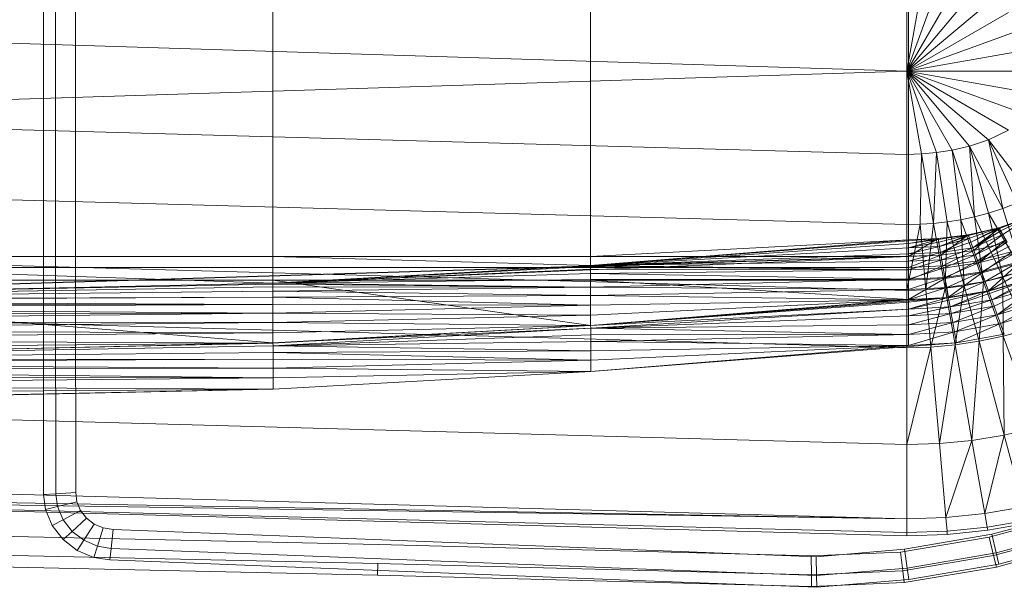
# Model space of a CAD drawing. Header units: metres. Extents: x 391.1 to 427.5, y 12.7 to 28.4.
# Tile 93 of 135: x 407.743 to 408.099, y 27.045 to 27.25. Entities that reach past the tile are written whole.
import ezdxf

# ---------------------------------------------------------------- set-up
doc = ezdxf.new("R2010")
doc.units = ezdxf.units.M
doc.layers.add('A-DETL-____-MBND', color=7, linetype='Continuous', lineweight=18)
doc.layers.add('A-GENM-____-OTLN', color=7, linetype='Continuous', lineweight=18)

# ---------------------------------------------------------------- blocks, each defined once
blk = doc.blocks.new('Family - LONDR55-XX_ZZ-ARQ-CAA-M3D-Londres55-154724-04_PCI_P1')
at = {"layer": 'A-DETL-____-MBND', "color": 253, "true_color": 0xaaaaaa}
for p, q in [((0.3742, 0.40749), (0.36709, 0.72691)), ((0.3742, 0.40749), (0.36709, 0.72691)), ((0.38104, 0.40776), (0.37392, 0.72725)), ((0.38104, 0.40776), (0.37392, 0.72725)), ((0.38526, 0.40793), (0.37814, 0.72747)), ((0.38526, 0.40793), (0.37814, 0.72747)), ((0.18701, 0.7262), (0.20299, 0.21652)), ((0.21897, 0.7262), (0.20299, 0.21652)), ((0.21897, 0.7262), (0.23305, 0.21652)), ((0.24439, 0.7262), (0.25847, 0.21652)), ((0.26816, 0.7262), (0.28224, 0.21652)), ((0.28568, 0.7262), (0.26951, 0.2042)), ((0.26951, 0.2042), (0.28565, 0.7256)), ((0.26951, 0.2042), (0.28565, 0.7256)), ((0.27003, 0.72561), (0.27003, 0.44571)), ((0.27003, 0.72561), (0.27965, 0.44571)), ((0.27003, 0.72561), (0.27003, 0.44571)), ((0.27003, 0.72561), (0.27965, 0.44571)), ((0.27003, 0.72561), (0.27003, 0.44571)), ((0.27003, 0.72561), (0.27003, 0.44571)), ((0.27003, 0.21593), (0.28565, 0.7256)), ((0.27003, 0.21593), (0.28565, 0.7256)), ((0.27392, 0.72561), (0.27392, 0.44571)), ((0.27392, 0.72561), (0.27392, 0.44571)), ((0.27859, 0.72561), (0.27859, 0.44571)), ((0.27859, 0.72561), (0.30126, 0.44572)), ((0.27859, 0.72561), (0.27859, 0.44571)), ((0.27859, 0.72561), (0.30126, 0.44572)), ((0.28565, 0.7256), (0.27965, 0.44571)), ((0.27965, 0.44571), (0.28565, 0.7256)), ((0.28565, 0.7256), (0.27965, 0.44571)), ((0.27965, 0.44571), (0.28565, 0.7256)), ((0.28565, 0.7256), (0.27996, 0.44571)), ((0.27996, 0.44571), (0.28565, 0.7256)), ((0.28565, 0.7256), (0.28094, 0.44571)), ((0.28094, 0.44571), (0.28565, 0.7256)), ((0.28565, 0.7256), (0.28254, 0.44571)), ((0.28254, 0.44571), (0.28565, 0.7256)), ((0.28565, 0.7256), (0.28471, 0.44571)), ((0.28471, 0.44571), (0.28565, 0.7256)), ((0.28471, 0.44571), (0.28596, 0.7256)), ((0.28471, 0.44571), (0.28596, 0.7256)), ((0.28596, 0.7256), (0.28739, 0.44571)), ((0.28596, 0.7256), (0.28739, 0.44571)), ((0.28694, 0.7256), (0.28739, 0.44571)), ((0.28694, 0.7256), (0.28739, 0.44571)), ((0.28854, 0.7256), (0.28739, 0.44571)), ((0.28739, 0.44571), (0.28854, 0.7256)), ((0.28854, 0.7256), (0.29049, 0.44571)), ((0.28854, 0.7256), (0.29049, 0.44571)), ((0.28891, 0.7262), (0.30299, 0.21652)), ((0.29071, 0.7256), (0.29049, 0.44571)), ((0.29049, 0.44571), (0.29071, 0.7256)), ((0.29049, 0.44571), (0.29339, 0.7256)), ((0.29049, 0.44571), (0.29339, 0.7256)), ((0.29339, 0.7256), (0.29392, 0.44571)), ((0.29339, 0.7256), (0.29392, 0.44571)), ((0.29649, 0.7256), (0.29392, 0.44571)), ((0.29392, 0.44571), (0.29649, 0.7256)), ((0.29649, 0.7256), (0.29758, 0.44571)), ((0.29649, 0.7256), (0.29758, 0.44571)), ((0.29992, 0.7256), (0.29758, 0.44571)), ((0.29758, 0.44571), (0.29992, 0.7256)), ((0.29992, 0.7256), (0.30135, 0.44571)), ((0.29992, 0.7256), (0.30135, 0.44571)), ((0.3076, 0.72555), (0.30126, 0.44572)), ((0.30126, 0.44572), (0.3076, 0.72555)), ((0.30749, 0.7262), (0.30135, 0.44571)), ((0.30358, 0.7256), (0.30135, 0.44571)), ((0.30135, 0.44571), (0.30358, 0.7256)), ((0.30135, 0.44571), (0.30735, 0.7256)), ((0.30135, 0.44571), (0.30735, 0.7256)), ((0.3076, 0.72555), (0.30226, 0.44566)), ((0.30226, 0.44566), (0.3076, 0.72555)), ((0.3076, 0.72555), (0.30471, 0.44566)), ((0.30471, 0.44566), (0.3076, 0.72555)), ((0.3076, 0.72555), (0.30715, 0.44566)), ((0.30715, 0.44566), (0.3076, 0.72555)), ((0.30715, 0.44566), (0.3086, 0.72555)), ((0.30715, 0.44566), (0.3086, 0.72555)), ((0.3086, 0.72555), (0.31043, 0.44566)), ((0.3086, 0.72555), (0.31043, 0.44566)), ((0.31105, 0.72555), (0.31043, 0.44566)), ((0.31043, 0.44566), (0.31105, 0.72555)), ((0.31105, 0.72555), (0.31384, 0.44566)), ((0.31105, 0.72555), (0.31384, 0.44566)), ((0.31349, 0.72555), (0.31384, 0.44566)), ((0.31349, 0.72555), (0.31384, 0.44566)), ((0.31677, 0.72555), (0.31384, 0.44566)), ((0.31384, 0.44566), (0.31677, 0.72555)), ((0.31677, 0.72555), (0.31794, 0.44566)), ((0.31677, 0.72555), (0.31794, 0.44566)), ((0.32408, 0.7262), (0.31794, 0.44566)), ((0.32019, 0.72555), (0.31794, 0.44566)), ((0.31794, 0.44566), (0.32019, 0.72555)), ((0.31794, 0.44566), (0.32395, 0.72555)), ((0.31794, 0.44566), (0.32395, 0.72555)), ((0.32395, 0.7262), (0.33803, 0.21652)), ((0.35083, 0.7262), (0.36491, 0.21652)), ((0.35578, 0.7262), (0.36491, 0.21652)), ((0.35697, 0.7262), (0.36491, 0.21652)), ((0.35697, 0.7262), (0.36986, 0.21652)), ((0.35697, 0.7262), (0.37104, 0.21652)), ((0.12668, 0.52871), (0.27914, 0.52871)), ((0.12668, 0.52871), (0.27914, 0.52871)), ((0.27914, 0.52871), (0.35608, 0.52867)), ((0.27914, 0.52871), (0.35608, 0.52867)), ((0.35608, 0.52867), (0.3558, 0.52422)), ((0.3558, 0.52422), (0.35608, 0.52867)), ((0.35608, 0.52867), (0.36156, 0.52793)), ((0.35608, 0.52867), (0.36156, 0.52793)), ((0.36156, 0.52793), (0.36048, 0.52359)), ((0.36048, 0.52359), (0.36156, 0.52793)), ((0.36156, 0.52793), (0.36735, 0.52548)), ((0.36156, 0.52793), (0.36735, 0.52548)), ((0.12668, 0.52427), (0.27914, 0.52427)), ((0.12668, 0.52427), (0.27914, 0.52427)), ((0.27914, 0.52427), (0.3558, 0.52422)), ((0.27914, 0.52427), (0.3558, 0.52422)), ((0.3558, 0.52422), (0.35537, 0.51703)), ((0.35537, 0.51703), (0.3558, 0.52422)), ((0.3558, 0.52422), (0.36048, 0.52359)), ((0.3558, 0.52422), (0.36048, 0.52359)), ((0.36048, 0.52359), (0.35875, 0.51657)), ((0.35875, 0.51657), (0.36048, 0.52359)), ((0.36048, 0.52359), (0.36527, 0.52156)), ((0.36048, 0.52359), (0.36527, 0.52156)), ((0.36735, 0.52548), (0.36527, 0.52156)), ((0.36527, 0.52156), (0.36735, 0.52548)), ((0.36735, 0.52548), (0.37237, 0.52157)), ((0.36735, 0.52548), (0.37237, 0.52157)), ((0.36527, 0.52156), (0.36191, 0.51523)), ((0.36191, 0.51523), (0.36527, 0.52156)), ((0.36527, 0.52156), (0.36942, 0.51833)), ((0.36527, 0.52156), (0.36942, 0.51833)), ((0.37237, 0.52157), (0.36942, 0.51833)), ((0.36942, 0.51833), (0.37237, 0.52157)), ((0.37237, 0.52157), (0.37629, 0.51645)), ((0.37237, 0.52157), (0.37629, 0.51645)), ((0.27914, 0.51707), (0.12668, 0.51707)), ((0.27914, 0.51707), (0.12668, 0.51707)), ((0.12668, 0.51707), (0.27914, 0.51707)), ((0.27914, 0.51707), (0.12668, 0.51707)), ((0.35537, 0.51703), (0.27914, 0.51707)), ((0.35537, 0.51703), (0.27914, 0.51707)), ((0.27914, 0.51707), (0.35537, 0.51703)), ((0.35537, 0.51703), (0.27914, 0.51707)), ((0.35875, 0.51657), (0.35537, 0.51703)), ((0.35875, 0.51657), (0.35537, 0.51703)), ((0.35537, 0.51703), (0.35875, 0.51657)), ((0.35875, 0.51657), (0.35537, 0.51703)), ((0.36191, 0.51523), (0.35875, 0.51657)), ((0.36191, 0.51523), (0.35875, 0.51657)), ((0.35875, 0.51657), (0.36191, 0.51523)), ((0.36191, 0.51523), (0.35875, 0.51657)), ((0.36942, 0.51833), (0.36464, 0.5131)), ((0.36464, 0.5131), (0.36942, 0.51833)), ((0.36942, 0.51833), (0.37266, 0.5141)), ((0.36942, 0.51833), (0.37266, 0.5141)), ((0.37629, 0.51645), (0.37266, 0.5141)), ((0.37266, 0.5141), (0.37629, 0.51645)), ((0.37629, 0.51645), (0.37885, 0.51046)), ((0.37629, 0.51645), (0.37885, 0.51046)), ((0.36464, 0.5131), (0.36191, 0.51523)), ((0.36464, 0.5131), (0.36191, 0.51523)), ((0.36191, 0.51523), (0.36464, 0.5131)), ((0.36464, 0.5131), (0.36191, 0.51523)), ((0.36678, 0.51031), (0.36464, 0.5131)), ((0.36678, 0.51031), (0.36464, 0.5131)), ((0.36464, 0.5131), (0.36678, 0.51031)), ((0.36678, 0.51031), (0.36464, 0.5131)), ((0.37266, 0.5141), (0.36678, 0.51031)), ((0.36678, 0.51031), (0.37266, 0.5141)), ((0.37266, 0.5141), (0.37478, 0.50915)), ((0.37266, 0.5141), (0.37478, 0.50915)), ((0.36818, 0.50704), (0.36678, 0.51031)), ((0.36818, 0.50704), (0.36678, 0.51031)), ((0.36678, 0.51031), (0.36818, 0.50704)), ((0.36818, 0.50704), (0.36678, 0.51031)), ((0.37478, 0.50915), (0.36818, 0.50704)), ((0.36818, 0.50704), (0.37478, 0.50915)), ((0.37885, 0.51046), (0.37478, 0.50915)), ((0.37478, 0.50915), (0.37885, 0.51046)), ((0.37478, 0.50915), (0.37557, 0.50425)), ((0.37478, 0.50915), (0.37557, 0.50425)), ((0.37885, 0.51046), (0.37978, 0.50472)), ((0.37885, 0.51046), (0.37978, 0.50472)), ((0.36875, 0.5035), (0.36818, 0.50704)), ((0.36875, 0.5035), (0.36818, 0.50704)), ((0.36818, 0.50704), (0.36875, 0.5035)), ((0.36875, 0.5035), (0.36818, 0.50704)), ((0.37557, 0.50425), (0.36875, 0.5035)), ((0.36875, 0.5035), (0.37557, 0.50425)), ((0.37121, 0.44025), (0.36875, 0.5035)), ((0.37121, 0.44025), (0.36875, 0.5035)), ((0.36875, 0.5035), (0.37121, 0.44025)), ((0.37121, 0.44025), (0.36875, 0.5035)), ((0.37978, 0.50472), (0.37557, 0.50425)), ((0.37557, 0.50425), (0.37978, 0.50472)), ((0.37557, 0.50425), (0.37805, 0.44054)), ((0.37557, 0.50425), (0.37805, 0.44054)), ((0.37978, 0.50472), (0.38227, 0.44073)), ((0.37978, 0.50472), (0.38227, 0.44073)), ((0.13594, 0.44571), (0.27003, 0.44571)), ((0.13594, 0.44571), (0.27003, 0.44571)), ((0.13594, 0.44571), (0.27003, 0.44571)), ((0.13594, 0.44571), (0.27003, 0.44571)), ((0.27003, 0.44571), (0.27003, 0.33082)), ((0.27965, 0.44571), (0.27003, 0.44571)), ((0.27003, 0.44571), (0.2733, 0.33082)), ((0.27003, 0.44571), (0.27003, 0.33082)), ((0.27003, 0.44571), (0.27965, 0.44571)), ((0.27003, 0.44571), (0.2733, 0.33082)), ((0.27003, 0.21593), (0.27965, 0.44571)), ((0.27003, 0.21593), (0.27965, 0.44571)), ((0.27003, 0.44571), (0.27003, 0.33082)), ((0.27003, 0.44571), (0.27392, 0.44571)), ((0.27003, 0.44571), (0.27392, 0.44571)), ((0.27003, 0.44571), (0.27003, 0.33082)), ((0.27965, 0.44571), (0.2733, 0.33082)), ((0.2733, 0.33082), (0.27965, 0.44571)), ((0.27965, 0.44571), (0.2733, 0.33082)), ((0.2733, 0.33082), (0.27965, 0.44571)), ((0.27965, 0.44571), (0.27362, 0.33082)), ((0.27362, 0.33082), (0.27965, 0.44571)), ((0.27392, 0.44571), (0.27392, 0.33082)), ((0.27392, 0.44571), (0.27859, 0.44571)), ((0.27392, 0.44571), (0.27859, 0.44571)), ((0.27392, 0.44571), (0.27392, 0.33082)), ((0.27965, 0.44571), (0.2746, 0.33082)), ((0.2746, 0.33082), (0.27965, 0.44571)), ((0.27965, 0.44571), (0.2762, 0.33082)), ((0.2762, 0.33082), (0.27965, 0.44571)), ((0.27965, 0.44571), (0.27837, 0.33082)), ((0.27837, 0.33082), (0.27965, 0.44571)), ((0.30126, 0.44572), (0.27859, 0.44571)), ((0.27859, 0.44571), (0.30126, 0.44572)), ((0.27859, 0.44571), (0.27859, 0.33082)), ((0.27859, 0.44571), (0.29491, 0.33082)), ((0.27859, 0.44571), (0.27859, 0.33082)), ((0.27859, 0.44571), (0.29491, 0.33082)), ((0.27965, 0.44571), (0.28105, 0.33082)), ((0.27965, 0.44571), (0.27996, 0.44571)), ((0.27965, 0.44571), (0.28105, 0.33082)), ((0.27965, 0.44571), (0.27996, 0.44571)), ((0.27996, 0.44571), (0.28105, 0.33082)), ((0.27996, 0.44571), (0.28094, 0.44571)), ((0.27996, 0.44571), (0.28105, 0.33082)), ((0.27996, 0.44571), (0.28094, 0.44571)), ((0.28094, 0.44571), (0.28105, 0.33082)), ((0.28094, 0.44571), (0.28254, 0.44571)), ((0.28094, 0.44571), (0.28105, 0.33082)), ((0.28094, 0.44571), (0.28254, 0.44571)), ((0.28254, 0.44571), (0.28105, 0.33082)), ((0.28105, 0.33082), (0.28254, 0.44571)), ((0.28254, 0.44571), (0.28415, 0.33082)), ((0.28254, 0.44571), (0.28471, 0.44571)), ((0.28254, 0.44571), (0.28415, 0.33082)), ((0.28254, 0.44571), (0.28471, 0.44571)), ((0.28471, 0.44571), (0.28415, 0.33082)), ((0.28415, 0.33082), (0.28471, 0.44571)), ((0.28471, 0.44571), (0.28758, 0.33082)), ((0.28471, 0.44571), (0.28739, 0.44571)), ((0.28471, 0.44571), (0.28739, 0.44571)), ((0.28471, 0.44571), (0.28758, 0.33082)), ((0.28739, 0.44571), (0.28758, 0.33082)), ((0.28739, 0.44571), (0.29049, 0.44571)), ((0.28739, 0.44571), (0.28758, 0.33082)), ((0.28739, 0.44571), (0.29049, 0.44571)), ((0.29049, 0.44571), (0.28758, 0.33082)), ((0.28758, 0.33082), (0.29049, 0.44571)), ((0.29049, 0.44571), (0.29124, 0.33082)), ((0.29049, 0.44571), (0.29392, 0.44571)), ((0.29049, 0.44571), (0.29124, 0.33082)), ((0.29049, 0.44571), (0.29392, 0.44571)), ((0.29392, 0.44571), (0.29124, 0.33082)), ((0.29124, 0.33082), (0.29392, 0.44571)), ((0.29392, 0.44571), (0.29501, 0.33082)), ((0.29392, 0.44571), (0.29758, 0.44571)), ((0.29392, 0.44571), (0.29501, 0.33082)), ((0.29392, 0.44571), (0.29758, 0.44571)), ((0.30126, 0.44572), (0.29491, 0.33082)), ((0.29491, 0.33082), (0.30126, 0.44572)), ((0.29758, 0.44571), (0.29501, 0.33082)), ((0.29501, 0.33082), (0.29758, 0.44571)), ((0.29501, 0.33082), (0.30135, 0.44571)), ((0.30126, 0.44572), (0.29591, 0.33077)), ((0.29591, 0.33077), (0.30126, 0.44572)), ((0.29591, 0.33077), (0.30226, 0.44566)), ((0.29591, 0.33077), (0.30226, 0.44566)), ((0.29758, 0.44571), (0.30135, 0.44571)), ((0.29758, 0.44571), (0.30135, 0.44571)), ((0.30226, 0.44566), (0.29837, 0.33077)), ((0.29837, 0.33077), (0.30226, 0.44566)), ((0.30226, 0.44566), (0.3008, 0.33077)), ((0.3008, 0.33077), (0.30226, 0.44566)), ((0.30126, 0.44572), (0.30226, 0.44566)), ((0.30126, 0.44572), (0.30226, 0.44566)), ((0.30226, 0.44566), (0.30408, 0.33077)), ((0.30226, 0.44566), (0.30471, 0.44566)), ((0.30226, 0.44566), (0.30408, 0.33077)), ((0.30226, 0.44566), (0.30471, 0.44566)), ((0.30471, 0.44566), (0.30408, 0.33077)), ((0.30408, 0.33077), (0.30471, 0.44566)), ((0.30471, 0.44566), (0.3075, 0.33077)), ((0.30471, 0.44566), (0.30715, 0.44566)), ((0.30471, 0.44566), (0.3075, 0.33077)), ((0.30471, 0.44566), (0.30715, 0.44566)), ((0.30715, 0.44566), (0.3075, 0.33077)), ((0.30715, 0.44566), (0.31043, 0.44566)), ((0.30715, 0.44566), (0.3075, 0.33077)), ((0.30715, 0.44566), (0.31043, 0.44566)), ((0.31043, 0.44566), (0.3075, 0.33077)), ((0.3075, 0.33077), (0.31043, 0.44566)), ((0.31043, 0.44566), (0.3116, 0.33076)), ((0.31043, 0.44566), (0.31384, 0.44566)), ((0.31043, 0.44566), (0.31384, 0.44566)), ((0.31043, 0.44566), (0.3116, 0.33076)), ((0.31384, 0.44566), (0.3116, 0.33076)), ((0.3116, 0.33076), (0.31384, 0.44566)), ((0.3116, 0.33076), (0.31794, 0.44566)), ((0.31384, 0.44566), (0.31794, 0.44566)), ((0.31384, 0.44566), (0.31794, 0.44566)), ((0.37612, 0.31375), (0.37121, 0.44025)), ((0.37612, 0.31375), (0.37121, 0.44025)), ((0.37121, 0.44025), (0.37612, 0.31375)), ((0.37612, 0.31375), (0.37121, 0.44025)), ((0.37805, 0.44054), (0.38296, 0.31404)), ((0.37805, 0.44054), (0.38296, 0.31404)), ((0.38227, 0.44073), (0.38718, 0.31422)), ((0.38227, 0.44073), (0.38718, 0.31422)), ((0.37833, 0.25103), (0.3742, 0.40749)), ((0.37833, 0.25103), (0.3742, 0.40749)), ((0.38526, 0.40793), (0.38104, 0.40776)), ((0.38104, 0.40776), (0.38526, 0.40793)), ((0.38517, 0.25097), (0.38104, 0.40776)), ((0.38517, 0.25097), (0.38104, 0.40776)), ((0.3894, 0.25093), (0.38526, 0.40793)), ((0.3894, 0.25093), (0.38526, 0.40793)), ((0.13594, 0.33082), (0.27003, 0.33082)), ((0.13594, 0.33082), (0.27003, 0.33082)), ((0.13594, 0.33082), (0.27003, 0.33082)), ((0.13594, 0.33082), (0.27003, 0.33082)), ((0.26396, 0.21587), (0.27003, 0.33082)), ((0.2733, 0.33082), (0.26396, 0.21587)), ((0.26396, 0.21587), (0.27003, 0.33082)), ((0.2733, 0.33082), (0.26396, 0.21587)), ((0.26396, 0.21587), (0.2733, 0.33082)), ((0.26396, 0.21587), (0.27003, 0.33082)), ((0.26396, 0.21587), (0.27003, 0.33082)), ((0.2733, 0.33082), (0.26428, 0.21587)), ((0.26428, 0.21587), (0.2733, 0.33082)), ((0.2733, 0.33082), (0.26526, 0.21587)), ((0.26526, 0.21587), (0.2733, 0.33082)), ((0.2733, 0.33082), (0.26686, 0.21587)), ((0.26686, 0.21587), (0.2733, 0.33082)), ((0.2733, 0.33082), (0.26903, 0.21587)), ((0.26903, 0.21587), (0.2733, 0.33082)), ((0.27003, 0.33082), (0.27003, 0.21593)), ((0.27003, 0.33082), (0.2733, 0.33082)), ((0.27003, 0.33082), (0.27003, 0.21593)), ((0.2733, 0.33082), (0.27003, 0.21593)), ((0.27003, 0.33082), (0.27003, 0.21593)), ((0.27003, 0.21593), (0.2733, 0.33082)), ((0.27003, 0.21593), (0.27003, 0.33082)), ((0.27003, 0.33082), (0.27392, 0.33082)), ((0.27003, 0.33082), (0.27392, 0.33082)), ((0.27003, 0.33082), (0.27003, 0.21593)), ((0.2733, 0.33082), (0.2717, 0.21587)), ((0.2717, 0.21587), (0.2733, 0.33082)), ((0.2733, 0.33082), (0.27481, 0.21587)), ((0.2733, 0.33082), (0.27362, 0.33082)), ((0.2733, 0.33082), (0.27481, 0.21587)), ((0.2733, 0.33082), (0.27362, 0.33082)), ((0.27362, 0.33082), (0.27481, 0.21587)), ((0.27362, 0.33082), (0.2746, 0.33082)), ((0.27362, 0.33082), (0.27481, 0.21587)), ((0.27362, 0.33082), (0.2746, 0.33082)), ((0.27392, 0.33082), (0.27392, 0.21593)), ((0.27392, 0.33082), (0.27859, 0.33082)), ((0.27392, 0.33082), (0.27859, 0.33082)), ((0.27392, 0.33082), (0.27392, 0.21593)), ((0.2746, 0.33082), (0.27481, 0.21587)), ((0.2746, 0.33082), (0.2762, 0.33082)), ((0.2746, 0.33082), (0.27481, 0.21587)), ((0.2746, 0.33082), (0.2762, 0.33082)), ((0.2762, 0.33082), (0.27481, 0.21587)), ((0.27481, 0.21587), (0.2762, 0.33082)), ((0.2762, 0.33082), (0.27824, 0.21587)), ((0.2762, 0.33082), (0.27837, 0.33082)), ((0.2762, 0.33082), (0.27824, 0.21587)), ((0.2762, 0.33082), (0.27837, 0.33082)), ((0.27837, 0.33082), (0.27824, 0.21587)), ((0.27824, 0.21587), (0.27837, 0.33082)), ((0.27824, 0.21587), (0.28105, 0.33082)), ((0.27824, 0.21587), (0.28105, 0.33082)), ((0.27837, 0.33082), (0.28105, 0.33082)), ((0.27837, 0.33082), (0.28105, 0.33082)), ((0.27859, 0.33082), (0.27859, 0.21593)), ((0.29491, 0.33082), (0.27859, 0.33082)), ((0.27859, 0.33082), (0.28557, 0.21593)), ((0.27859, 0.33082), (0.27859, 0.21593)), ((0.27859, 0.33082), (0.29491, 0.33082)), ((0.27859, 0.33082), (0.28557, 0.21593)), ((0.28105, 0.33082), (0.28189, 0.21587)), ((0.28105, 0.33082), (0.28415, 0.33082)), ((0.28105, 0.33082), (0.28189, 0.21587)), ((0.28105, 0.33082), (0.28415, 0.33082)), ((0.28415, 0.33082), (0.28189, 0.21587)), ((0.28189, 0.21587), (0.28415, 0.33082)), ((0.28415, 0.33082), (0.28567, 0.21587)), ((0.28415, 0.33082), (0.28758, 0.33082)), ((0.28415, 0.33082), (0.28758, 0.33082)), ((0.28415, 0.33082), (0.28567, 0.21587)), ((0.2849, 0.20142), (0.29501, 0.33082)), ((0.29491, 0.33082), (0.28557, 0.21593)), ((0.28557, 0.21593), (0.29491, 0.33082)), ((0.28758, 0.33082), (0.28567, 0.21587)), ((0.28567, 0.21587), (0.29501, 0.33082)), ((0.28567, 0.21587), (0.28758, 0.33082)), ((0.28567, 0.21587), (0.29124, 0.33082)), ((0.28567, 0.21587), (0.29124, 0.33082)), ((0.28567, 0.21587), (0.29501, 0.33082)), ((0.29491, 0.33082), (0.28657, 0.21587)), ((0.28657, 0.21587), (0.29491, 0.33082)), ((0.28758, 0.33082), (0.29124, 0.33082)), ((0.28758, 0.33082), (0.29124, 0.33082)), ((0.29491, 0.33082), (0.28902, 0.21587)), ((0.28902, 0.21587), (0.29491, 0.33082)), ((0.28902, 0.21587), (0.29591, 0.33077)), ((0.28902, 0.21587), (0.29591, 0.33077)), ((0.29124, 0.33082), (0.29501, 0.33082)), ((0.29124, 0.33082), (0.29501, 0.33082)), ((0.29591, 0.33077), (0.29146, 0.21587)), ((0.29146, 0.21587), (0.29591, 0.33077)), ((0.29591, 0.33077), (0.29474, 0.21587)), ((0.29474, 0.21587), (0.29591, 0.33077)), ((0.29491, 0.33082), (0.29591, 0.33077)), ((0.29491, 0.33082), (0.29591, 0.33077)), ((0.29591, 0.33077), (0.29816, 0.21587)), ((0.29591, 0.33077), (0.29837, 0.33077)), ((0.29591, 0.33077), (0.29816, 0.21587)), ((0.29591, 0.33077), (0.29837, 0.33077)), ((0.29837, 0.33077), (0.29816, 0.21587)), ((0.29816, 0.21587), (0.29837, 0.33077)), ((0.29816, 0.21587), (0.3008, 0.33077)), ((0.29816, 0.21587), (0.3008, 0.33077)), ((0.29837, 0.33077), (0.3008, 0.33077)), ((0.29837, 0.33077), (0.3008, 0.33077)), ((0.3008, 0.33077), (0.30225, 0.21587)), ((0.3008, 0.33077), (0.30408, 0.33077)), ((0.3008, 0.33077), (0.30225, 0.21587)), ((0.3008, 0.33077), (0.30408, 0.33077)), ((0.30124, 0.19854), (0.3116, 0.33076)), ((0.30408, 0.33077), (0.30225, 0.21587)), ((0.30225, 0.21587), (0.30408, 0.33077)), ((0.30225, 0.21587), (0.3075, 0.33077)), ((0.30225, 0.21587), (0.3075, 0.33077)), ((0.30225, 0.21587), (0.3116, 0.33076)), ((0.30225, 0.21587), (0.3116, 0.33076)), ((0.30408, 0.33077), (0.3075, 0.33077)), ((0.30408, 0.33077), (0.3075, 0.33077)), ((0.3075, 0.33077), (0.3116, 0.33076)), ((0.3075, 0.33077), (0.3116, 0.33076)), ((0.37858, 0.24933), (0.37612, 0.31375)), ((0.37858, 0.24933), (0.37612, 0.31375)), ((0.37612, 0.31375), (0.37858, 0.24933)), ((0.37858, 0.24933), (0.37612, 0.31375)), ((0.38296, 0.31404), (0.38543, 0.24916)), ((0.38296, 0.31404), (0.38543, 0.24916)), ((0.38718, 0.31422), (0.38966, 0.24905)), ((0.38718, 0.31422), (0.38966, 0.24905)), ((0.3759, 0.21736), (0.37858, 0.24933)), ((0.3759, 0.21736), (0.37858, 0.24933)), ((0.37858, 0.24933), (0.3759, 0.21736)), ((0.3759, 0.21736), (0.37858, 0.24933)), ((0.37692, 0.21873), (0.37833, 0.25103)), ((0.37692, 0.21873), (0.37833, 0.25103)), ((0.38517, 0.25097), (0.37833, 0.25103)), ((0.37833, 0.25103), (0.38517, 0.25097)), ((0.38543, 0.24916), (0.37858, 0.24933)), ((0.37858, 0.24933), (0.38543, 0.24916)), ((0.38373, 0.21793), (0.38517, 0.25097)), ((0.38373, 0.21793), (0.38517, 0.25097)), ((0.3894, 0.25093), (0.38517, 0.25097)), ((0.38517, 0.25097), (0.3894, 0.25093)), ((0.38794, 0.21744), (0.3894, 0.25093)), ((0.38794, 0.21744), (0.3894, 0.25093)), ((0.38543, 0.24916), (0.38269, 0.2164)), ((0.38543, 0.24916), (0.38269, 0.2164)), ((0.38966, 0.24905), (0.38543, 0.24916)), ((0.38543, 0.24916), (0.38966, 0.24905)), ((0.38966, 0.24905), (0.38688, 0.2158)), ((0.38966, 0.24905), (0.38688, 0.2158)), ((0.37046, 0.18578), (0.3759, 0.21736)), ((0.37046, 0.18578), (0.3759, 0.21736)), ((0.3759, 0.21736), (0.37046, 0.18578)), ((0.37046, 0.18578), (0.3759, 0.21736)), ((0.37152, 0.18674), (0.37692, 0.21873)), ((0.37152, 0.18674), (0.37692, 0.21873)), ((0.38269, 0.2164), (0.3759, 0.21736)), ((0.3759, 0.21736), (0.38269, 0.2164)), ((0.38373, 0.21793), (0.37692, 0.21873)), ((0.37692, 0.21873), (0.38373, 0.21793)), ((0.3782, 0.18512), (0.38373, 0.21793)), ((0.3782, 0.18512), (0.38373, 0.21793)), ((0.38232, 0.18411), (0.38794, 0.21744)), ((0.38232, 0.18411), (0.38794, 0.21744)), ((0.38794, 0.21744), (0.38373, 0.21793)), ((0.38373, 0.21793), (0.38794, 0.21744)), ((0.27003, 0.21593), (0.13594, 0.21593)), ((0.13594, 0.21593), (0.27003, 0.21593)), ((0.142, 0.21587), (0.26396, 0.21587)), ((0.142, 0.21587), (0.26396, 0.21587)), ((0.17293, 0.21652), (0.20299, 0.21652)), ((0.20299, 0.21652), (0.17309, 0.21124)), ((0.20299, 0.21652), (0.17357, 0.20581)), ((0.20299, 0.21652), (0.17447, 0.20005)), ((0.20299, 0.21652), (0.17593, 0.19381)), ((0.20299, 0.21652), (0.17822, 0.18699)), ((0.20299, 0.21652), (0.18172, 0.17968)), ((0.20299, 0.21652), (0.18695, 0.17244)), ((0.20299, 0.21652), (0.1942, 0.16667)), ((0.20299, 0.21652), (0.20299, 0.16439)), ((0.20299, 0.21652), (0.21178, 0.16667)), ((0.20299, 0.21652), (0.21904, 0.17244)), ((0.23305, 0.21652), (0.20299, 0.21652)), ((0.20299, 0.21652), (0.22426, 0.17968)), ((0.20299, 0.21652), (0.22776, 0.18699)), ((0.20299, 0.21652), (0.23005, 0.19381)), ((0.20299, 0.21652), (0.23151, 0.20005)), ((0.20299, 0.21652), (0.23241, 0.20581)), ((0.20299, 0.21652), (0.2329, 0.21124)), ((0.23305, 0.21652), (0.2329, 0.21124)), ((0.25847, 0.21652), (0.23305, 0.21652)), ((0.25847, 0.21652), (0.25836, 0.21167)), ((0.28224, 0.21652), (0.25836, 0.21167)), ((0.25847, 0.21652), (0.28224, 0.21652)), ((0.26352, 0.20519), (0.27003, 0.21593)), ((0.26352, 0.20519), (0.27003, 0.21593)), ((0.26396, 0.21587), (0.26352, 0.20519)), ((0.26352, 0.20519), (0.26526, 0.21587)), ((0.26352, 0.20519), (0.26396, 0.21587)), ((0.26352, 0.20519), (0.26428, 0.21587)), ((0.26352, 0.20519), (0.26428, 0.21587)), ((0.26352, 0.20519), (0.26526, 0.21587)), ((0.26352, 0.20519), (0.26396, 0.21587)), ((0.26352, 0.20519), (0.26396, 0.21587)), ((0.26526, 0.21587), (0.26383, 0.20514)), ((0.26383, 0.20514), (0.26686, 0.21587)), ((0.26383, 0.20514), (0.26526, 0.21587)), ((0.26383, 0.20514), (0.26686, 0.21587)), ((0.27003, 0.21593), (0.26396, 0.21587)), ((0.26396, 0.21587), (0.27003, 0.21593)), ((0.26396, 0.21587), (0.27003, 0.21593)), ((0.26396, 0.21587), (0.26428, 0.21587)), ((0.26396, 0.21587), (0.26428, 0.21587)), ((0.26428, 0.21587), (0.26526, 0.21587)), ((0.26428, 0.21587), (0.26526, 0.21587)), ((0.26686, 0.21587), (0.2648, 0.20497)), ((0.2648, 0.20497), (0.26686, 0.21587)), ((0.26526, 0.21587), (0.26686, 0.21587)), ((0.26526, 0.21587), (0.26686, 0.21587)), ((0.26686, 0.21587), (0.26637, 0.20469)), ((0.26637, 0.20469), (0.26686, 0.21587)), ((0.26637, 0.20469), (0.26903, 0.21587)), ((0.26637, 0.20469), (0.26903, 0.21587)), ((0.26686, 0.21587), (0.26903, 0.21587)), ((0.26686, 0.21587), (0.26903, 0.21587)), ((0.26903, 0.21587), (0.26851, 0.20431)), ((0.26851, 0.20431), (0.26903, 0.21587)), ((0.26851, 0.20431), (0.2717, 0.21587)), ((0.26851, 0.20431), (0.2717, 0.21587)), ((0.26903, 0.21587), (0.2717, 0.21587)), ((0.26903, 0.21587), (0.2717, 0.21587)), ((0.27003, 0.21593), (0.26951, 0.2042)), ((0.26951, 0.2042), (0.27003, 0.21593)), ((0.27003, 0.21593), (0.26951, 0.2042)), ((0.26951, 0.2042), (0.27003, 0.21593)), ((0.26951, 0.2042), (0.27392, 0.21593)), ((0.26951, 0.2042), (0.27392, 0.21593)), ((0.27003, 0.21593), (0.27392, 0.21593)), ((0.27003, 0.21593), (0.27392, 0.21593)), ((0.2717, 0.21587), (0.27115, 0.20385)), ((0.27115, 0.20385), (0.2717, 0.21587)), ((0.27115, 0.20385), (0.27481, 0.21587)), ((0.27115, 0.20385), (0.27481, 0.21587)), ((0.2717, 0.21587), (0.27481, 0.21587)), ((0.2717, 0.21587), (0.27481, 0.21587)), ((0.27392, 0.21593), (0.27334, 0.20352)), ((0.27334, 0.20352), (0.27392, 0.21593)), ((0.27334, 0.20352), (0.27859, 0.21593)), ((0.27334, 0.20352), (0.27859, 0.21593)), ((0.27392, 0.21593), (0.27859, 0.21593)), ((0.27392, 0.21593), (0.27859, 0.21593)), ((0.27481, 0.21587), (0.2742, 0.20331)), ((0.2742, 0.20331), (0.27481, 0.21587)), ((0.2742, 0.20331), (0.27824, 0.21587)), ((0.2742, 0.20331), (0.27824, 0.21587)), ((0.27481, 0.21587), (0.27824, 0.21587)), ((0.27481, 0.21587), (0.27824, 0.21587)), ((0.27824, 0.21587), (0.27758, 0.20272)), ((0.27758, 0.20272), (0.27824, 0.21587)), ((0.27758, 0.20272), (0.28189, 0.21587)), ((0.27758, 0.20272), (0.28189, 0.21587)), ((0.27859, 0.21593), (0.27794, 0.20271)), ((0.27794, 0.20271), (0.27859, 0.21593)), ((0.27794, 0.20271), (0.28557, 0.21593)), ((0.27794, 0.20271), (0.28557, 0.21593)), ((0.27824, 0.21587), (0.28189, 0.21587)), ((0.27824, 0.21587), (0.28189, 0.21587)), ((0.27859, 0.21593), (0.28557, 0.21593)), ((0.28557, 0.21593), (0.27859, 0.21593)), ((0.28189, 0.21587), (0.28118, 0.20208)), ((0.28118, 0.20208), (0.28189, 0.21587)), ((0.28118, 0.20208), (0.28567, 0.21587)), ((0.28118, 0.20208), (0.28567, 0.21587)), ((0.28189, 0.21587), (0.28567, 0.21587)), ((0.28189, 0.21587), (0.28567, 0.21587)), ((0.28224, 0.21652), (0.28205, 0.2096)), ((0.28224, 0.21652), (0.30299, 0.21652)), ((0.28557, 0.21593), (0.28482, 0.2015)), ((0.28482, 0.2015), (0.28557, 0.21593)), ((0.28482, 0.2015), (0.28657, 0.21587)), ((0.28482, 0.2015), (0.28902, 0.21587)), ((0.28482, 0.2015), (0.28657, 0.21587)), ((0.28482, 0.2015), (0.28902, 0.21587)), ((0.28567, 0.21587), (0.2849, 0.20142)), ((0.2849, 0.20142), (0.28567, 0.21587)), ((0.28557, 0.21593), (0.28657, 0.21587)), ((0.28557, 0.21593), (0.28657, 0.21587)), ((0.28902, 0.21587), (0.28579, 0.20127)), ((0.28579, 0.20127), (0.28902, 0.21587)), ((0.28657, 0.21587), (0.28902, 0.21587)), ((0.28657, 0.21587), (0.28902, 0.21587)), ((0.28902, 0.21587), (0.28821, 0.20085)), ((0.28821, 0.20085), (0.28902, 0.21587)), ((0.28821, 0.20085), (0.29146, 0.21587)), ((0.28821, 0.20085), (0.29146, 0.21587)), ((0.28902, 0.21587), (0.29146, 0.21587)), ((0.28902, 0.21587), (0.29146, 0.21587)), ((0.29146, 0.21587), (0.29061, 0.20042)), ((0.29061, 0.20042), (0.29146, 0.21587)), ((0.29061, 0.20042), (0.29474, 0.21587)), ((0.29061, 0.20042), (0.29474, 0.21587)), ((0.29146, 0.21587), (0.29474, 0.21587)), ((0.29146, 0.21587), (0.29474, 0.21587)), ((0.29474, 0.21587), (0.29384, 0.19985)), ((0.29384, 0.19985), (0.29474, 0.21587)), ((0.29384, 0.19985), (0.29816, 0.21587)), ((0.29384, 0.19985), (0.29816, 0.21587)), ((0.29474, 0.21587), (0.29816, 0.21587)), ((0.29474, 0.21587), (0.29816, 0.21587)), ((0.29816, 0.21587), (0.2972, 0.19926)), ((0.2972, 0.19926), (0.29816, 0.21587)), ((0.2972, 0.19926), (0.30225, 0.21587)), ((0.2972, 0.19926), (0.30225, 0.21587)), ((0.29816, 0.21587), (0.30225, 0.21587)), ((0.29816, 0.21587), (0.30225, 0.21587)), ((0.30225, 0.21587), (0.30124, 0.19854)), ((0.30124, 0.19854), (0.30225, 0.21587)), ((0.30299, 0.21652), (0.30274, 0.20779)), ((0.33803, 0.21652), (0.30274, 0.20779)), ((0.30299, 0.21652), (0.33803, 0.21652)), ((0.33803, 0.21652), (0.33765, 0.20474)), ((0.33803, 0.21652), (0.36491, 0.21652)), ((0.36491, 0.21652), (0.36443, 0.20239)), ((0.36986, 0.21652), (0.36491, 0.21652)), ((0.36986, 0.21652), (0.36936, 0.20196)), ((0.37104, 0.21652), (0.36986, 0.21652)), ((0.37104, 0.21652), (0.37054, 0.20186)), ((0.38269, 0.2164), (0.37714, 0.18417)), ((0.38269, 0.2164), (0.37714, 0.18417)), ((0.38688, 0.2158), (0.38126, 0.18317)), ((0.38688, 0.2158), (0.38126, 0.18317)), ((0.38688, 0.2158), (0.38269, 0.2164)), ((0.38269, 0.2164), (0.38688, 0.2158)), ((0.2329, 0.21124), (0.23241, 0.20581)), ((0.25836, 0.21167), (0.2329, 0.21124)), ((0.2329, 0.21124), (0.25803, 0.20681)), ((0.25836, 0.21167), (0.25803, 0.20681)), ((0.25836, 0.21167), (0.28205, 0.2096)), ((0.25803, 0.20681), (0.23241, 0.20581)), ((0.25803, 0.20681), (0.25747, 0.20192)), ((0.28205, 0.2096), (0.25803, 0.20681)), ((0.25803, 0.20681), (0.28149, 0.20268)), ((0.28205, 0.2096), (0.28149, 0.20268)), ((0.30274, 0.20779), (0.28149, 0.20268)), ((0.28205, 0.2096), (0.30274, 0.20779)), ((0.30274, 0.20779), (0.30196, 0.19907)), ((0.30274, 0.20779), (0.33765, 0.20474)), ((0.23241, 0.20581), (0.23151, 0.20005)), ((0.23241, 0.20581), (0.25747, 0.20192)), ((0.26352, 0.20519), (0.26214, 0.19434)), ((0.26214, 0.19434), (0.26352, 0.20519)), ((0.26352, 0.20519), (0.26214, 0.19434)), ((0.26214, 0.19434), (0.26352, 0.20519)), ((0.26214, 0.19434), (0.26383, 0.20514)), ((0.26214, 0.19434), (0.26383, 0.20514)), ((0.26214, 0.19434), (0.2648, 0.20497)), ((0.26214, 0.19434), (0.2648, 0.20497)), ((0.26214, 0.19434), (0.26637, 0.20469)), ((0.26214, 0.19434), (0.26637, 0.20469)), ((0.26214, 0.19434), (0.26951, 0.2042)), ((0.26214, 0.19434), (0.26951, 0.2042)), ((0.26637, 0.20469), (0.26244, 0.19423)), ((0.26244, 0.19423), (0.26637, 0.20469)), ((0.26637, 0.20469), (0.26336, 0.19389)), ((0.26336, 0.19389), (0.26637, 0.20469)), ((0.26336, 0.19389), (0.26851, 0.20431)), ((0.26336, 0.19389), (0.26851, 0.20431)), ((0.26352, 0.20519), (0.26383, 0.20514)), ((0.26352, 0.20519), (0.26383, 0.20514)), ((0.26352, 0.20519), (0.26951, 0.2042)), ((0.26352, 0.20519), (0.26951, 0.2042)), ((0.26383, 0.20514), (0.2648, 0.20497)), ((0.26383, 0.20514), (0.2648, 0.20497)), ((0.2648, 0.20497), (0.26637, 0.20469)), ((0.2648, 0.20497), (0.26637, 0.20469)), ((0.26851, 0.20431), (0.26486, 0.19335)), ((0.26486, 0.19335), (0.26851, 0.20431)), ((0.26637, 0.20469), (0.26851, 0.20431)), ((0.26637, 0.20469), (0.26851, 0.20431)), ((0.26851, 0.20431), (0.2669, 0.1926)), ((0.2669, 0.1926), (0.26851, 0.20431)), ((0.2669, 0.1926), (0.27115, 0.20385)), ((0.2669, 0.1926), (0.27115, 0.20385)), ((0.26951, 0.2042), (0.26786, 0.19232)), ((0.26951, 0.2042), (0.26786, 0.19232)), ((0.26786, 0.19232), (0.26951, 0.2042)), ((0.26786, 0.19232), (0.27334, 0.20352)), ((0.26786, 0.19232), (0.27334, 0.20352)), ((0.26851, 0.20431), (0.27115, 0.20385)), ((0.26851, 0.20431), (0.27115, 0.20385)), ((0.27115, 0.20385), (0.26942, 0.19169)), ((0.26942, 0.19169), (0.27115, 0.20385)), ((0.26942, 0.19169), (0.2742, 0.20331)), ((0.26942, 0.19169), (0.2742, 0.20331)), ((0.26951, 0.2042), (0.27334, 0.20352)), ((0.26951, 0.2042), (0.27334, 0.20352)), ((0.27115, 0.20385), (0.2742, 0.20331)), ((0.27115, 0.20385), (0.2742, 0.20331)), ((0.27334, 0.20352), (0.27152, 0.19099)), ((0.27152, 0.19099), (0.27334, 0.20352)), ((0.2742, 0.20331), (0.27233, 0.19063)), ((0.27233, 0.19063), (0.2742, 0.20331)), ((0.27334, 0.20352), (0.27794, 0.20271)), ((0.27334, 0.20352), (0.27794, 0.20271)), ((0.2742, 0.20331), (0.27758, 0.20272)), ((0.2742, 0.20331), (0.27758, 0.20272)), ((0.33765, 0.20474), (0.30196, 0.19907)), ((0.33765, 0.20474), (0.3365, 0.19298)), ((0.33765, 0.20474), (0.36443, 0.20239)), ((0.23151, 0.20005), (0.23005, 0.19381)), ((0.23151, 0.20005), (0.25562, 0.19198)), ((0.25668, 0.19698), (0.23151, 0.20005)), ((0.25747, 0.20192), (0.25668, 0.19698)), ((0.28149, 0.20268), (0.25747, 0.20192)), ((0.25747, 0.20192), (0.28055, 0.19574)), ((0.27152, 0.19099), (0.27794, 0.20271)), ((0.27152, 0.19099), (0.27794, 0.20271)), ((0.27233, 0.19063), (0.27758, 0.20272)), ((0.27233, 0.19063), (0.27758, 0.20272)), ((0.27758, 0.20272), (0.27556, 0.18945)), ((0.27556, 0.18945), (0.27758, 0.20272)), ((0.27556, 0.18945), (0.28118, 0.20208)), ((0.27556, 0.18945), (0.28118, 0.20208)), ((0.27794, 0.20271), (0.27591, 0.18939)), ((0.27591, 0.18939), (0.27794, 0.20271)), ((0.27591, 0.18939), (0.28482, 0.2015)), ((0.27591, 0.18939), (0.28482, 0.2015)), ((0.27758, 0.20272), (0.28118, 0.20208)), ((0.27758, 0.20272), (0.28118, 0.20208)), ((0.27794, 0.20271), (0.28482, 0.2015)), ((0.27794, 0.20271), (0.28482, 0.2015)), ((0.28118, 0.20208), (0.27899, 0.1882)), ((0.27899, 0.1882), (0.28118, 0.20208)), ((0.27899, 0.1882), (0.2849, 0.20142)), ((0.27899, 0.1882), (0.2849, 0.20142)), ((0.28149, 0.20268), (0.28055, 0.19574)), ((0.28118, 0.20208), (0.2849, 0.20142)), ((0.28118, 0.20208), (0.2849, 0.20142)), ((0.28149, 0.20268), (0.30196, 0.19907)), ((0.28482, 0.2015), (0.28247, 0.187)), ((0.28247, 0.187), (0.28482, 0.2015)), ((0.28247, 0.187), (0.28579, 0.20127)), ((0.28247, 0.187), (0.28579, 0.20127)), ((0.28247, 0.187), (0.28821, 0.20085)), ((0.28247, 0.187), (0.28821, 0.20085)), ((0.2849, 0.20142), (0.28254, 0.18691)), ((0.28821, 0.20085), (0.28339, 0.18661)), ((0.28339, 0.18661), (0.28821, 0.20085)), ((0.28482, 0.2015), (0.28579, 0.20127)), ((0.28482, 0.2015), (0.28579, 0.20127)), ((0.28821, 0.20085), (0.28569, 0.18577)), ((0.28569, 0.18577), (0.28821, 0.20085)), ((0.28569, 0.18577), (0.29061, 0.20042)), ((0.28569, 0.18577), (0.29061, 0.20042)), ((0.28579, 0.20127), (0.28821, 0.20085)), ((0.28579, 0.20127), (0.28821, 0.20085)), ((0.29061, 0.20042), (0.28798, 0.18494)), ((0.28798, 0.18494), (0.29061, 0.20042)), ((0.28798, 0.18494), (0.29384, 0.19985)), ((0.28798, 0.18494), (0.29384, 0.19985)), ((0.28821, 0.20085), (0.29061, 0.20042)), ((0.28821, 0.20085), (0.29061, 0.20042)), ((0.29061, 0.20042), (0.29384, 0.19985)), ((0.29061, 0.20042), (0.29384, 0.19985)), ((0.29384, 0.19985), (0.29107, 0.18381)), ((0.29107, 0.18381), (0.29384, 0.19985)), ((0.29384, 0.19985), (0.2972, 0.19926)), ((0.29384, 0.19985), (0.2972, 0.19926)), ((0.36443, 0.20239), (0.3365, 0.19298)), ((0.36443, 0.20239), (0.363, 0.1883)), ((0.36443, 0.20239), (0.36936, 0.20196)), ((0.36936, 0.20196), (0.36787, 0.18745)), ((0.37054, 0.20186), (0.36904, 0.18724)), ((0.36936, 0.20196), (0.37054, 0.20186)), ((0.25668, 0.19698), (0.25562, 0.19198)), ((0.25668, 0.19698), (0.27921, 0.18878)), ((0.28055, 0.19574), (0.25668, 0.19698)), ((0.30196, 0.19907), (0.28055, 0.19574)), ((0.29107, 0.18381), (0.2972, 0.19926)), ((0.29107, 0.18381), (0.2972, 0.19926)), ((0.2972, 0.19926), (0.29428, 0.18265)), ((0.29428, 0.18265), (0.2972, 0.19926)), ((0.29428, 0.18265), (0.30124, 0.19854)), ((0.29428, 0.18265), (0.30124, 0.19854)), ((0.2972, 0.19926), (0.30124, 0.19854)), ((0.2972, 0.19926), (0.30124, 0.19854)), ((0.30124, 0.19854), (0.29813, 0.18124)), ((0.30196, 0.19907), (0.30067, 0.19035)), ((0.30196, 0.19907), (0.3365, 0.19298)), ((0.23005, 0.19381), (0.22776, 0.18699)), ((0.23005, 0.19381), (0.25259, 0.18179)), ((0.25562, 0.19198), (0.23005, 0.19381)), ((0.23005, 0.19381), (0.25427, 0.18692)), ((0.26214, 0.19434), (0.25959, 0.18319)), ((0.25959, 0.18319), (0.26214, 0.19434)), ((0.26214, 0.19434), (0.25959, 0.18319)), ((0.25959, 0.18319), (0.26214, 0.19434)), ((0.25959, 0.18319), (0.26244, 0.19423)), ((0.25959, 0.18319), (0.26244, 0.19423)), ((0.25959, 0.18319), (0.26336, 0.19389)), ((0.25959, 0.18319), (0.26336, 0.19389)), ((0.25959, 0.18319), (0.26486, 0.19335)), ((0.25959, 0.18319), (0.26486, 0.19335)), ((0.25959, 0.18319), (0.26786, 0.19232)), ((0.25959, 0.18319), (0.26786, 0.19232)), ((0.26486, 0.19335), (0.25986, 0.18303)), ((0.25986, 0.18303), (0.26486, 0.19335)), ((0.25986, 0.18303), (0.2669, 0.1926)), ((0.25986, 0.18303), (0.2669, 0.1926)), ((0.2669, 0.1926), (0.26071, 0.18254)), ((0.26071, 0.18254), (0.2669, 0.1926)), ((0.2669, 0.1926), (0.26209, 0.18174)), ((0.26209, 0.18174), (0.2669, 0.1926)), ((0.26214, 0.19434), (0.26244, 0.19423)), ((0.26214, 0.19434), (0.26244, 0.19423)), ((0.26214, 0.19434), (0.26786, 0.19232)), ((0.26214, 0.19434), (0.26786, 0.19232)), ((0.26244, 0.19423), (0.26336, 0.19389)), ((0.26244, 0.19423), (0.26336, 0.19389)), ((0.26336, 0.19389), (0.26486, 0.19335)), ((0.26336, 0.19389), (0.26486, 0.19335)), ((0.26486, 0.19335), (0.2669, 0.1926)), ((0.26486, 0.19335), (0.2669, 0.1926)), ((0.26786, 0.19232), (0.26487, 0.18021)), ((0.26786, 0.19232), (0.26487, 0.18021)), ((0.26487, 0.18021), (0.26786, 0.19232)), ((0.2669, 0.1926), (0.26942, 0.19169)), ((0.2669, 0.1926), (0.26942, 0.19169)), ((0.26786, 0.19232), (0.27152, 0.19099)), ((0.26786, 0.19232), (0.27152, 0.19099)), ((0.28055, 0.19574), (0.27921, 0.18878)), ((0.28055, 0.19574), (0.30067, 0.19035)), ((0.3365, 0.19298), (0.30067, 0.19035)), ((0.3365, 0.19298), (0.33458, 0.18126)), ((0.3365, 0.19298), (0.363, 0.1883)), ((0.25562, 0.19198), (0.25427, 0.18692)), ((0.25562, 0.19198), (0.27744, 0.1818)), ((0.27921, 0.18878), (0.25562, 0.19198)), ((0.26209, 0.18174), (0.26942, 0.19169)), ((0.26209, 0.18174), (0.26942, 0.19169)), ((0.26942, 0.19169), (0.26397, 0.18066)), ((0.26397, 0.18066), (0.26942, 0.19169)), ((0.26397, 0.18066), (0.27233, 0.19063)), ((0.26397, 0.18066), (0.27233, 0.19063)), ((0.26487, 0.18021), (0.27152, 0.19099)), ((0.26487, 0.18021), (0.27152, 0.19099)), ((0.27233, 0.19063), (0.26629, 0.17932)), ((0.26629, 0.17932), (0.27233, 0.19063)), ((0.27152, 0.19099), (0.26824, 0.17826)), ((0.26824, 0.17826), (0.27152, 0.19099)), ((0.26824, 0.17826), (0.27591, 0.18939)), ((0.26824, 0.17826), (0.27591, 0.18939)), ((0.27233, 0.19063), (0.26898, 0.17777)), ((0.26898, 0.17777), (0.27233, 0.19063)), ((0.26898, 0.17777), (0.27556, 0.18945)), ((0.26898, 0.17777), (0.27556, 0.18945)), ((0.26942, 0.19169), (0.27233, 0.19063)), ((0.26942, 0.19169), (0.27233, 0.19063)), ((0.27152, 0.19099), (0.27591, 0.18939)), ((0.27152, 0.19099), (0.27591, 0.18939)), ((0.27556, 0.18945), (0.27195, 0.17605)), ((0.27195, 0.17605), (0.27556, 0.18945)), ((0.27591, 0.18939), (0.27228, 0.17592)), ((0.27228, 0.17592), (0.27591, 0.18939)), ((0.27233, 0.19063), (0.27556, 0.18945)), ((0.27233, 0.19063), (0.27556, 0.18945)), ((0.27556, 0.18945), (0.27899, 0.1882)), ((0.27556, 0.18945), (0.27899, 0.1882)), ((0.27591, 0.18939), (0.28247, 0.187)), ((0.27591, 0.18939), (0.28247, 0.187)), ((0.27921, 0.18878), (0.27744, 0.1818)), ((0.30067, 0.19035), (0.27921, 0.18878)), ((0.27921, 0.18878), (0.29882, 0.18164)), ((0.30067, 0.19035), (0.29882, 0.18164)), ((0.30067, 0.19035), (0.33458, 0.18126)), ((0.22776, 0.18699), (0.22426, 0.17968)), ((0.22776, 0.18699), (0.24811, 0.1714)), ((0.25259, 0.18179), (0.22776, 0.18699)), ((0.22776, 0.18699), (0.25056, 0.17661)), ((0.25427, 0.18692), (0.25259, 0.18179)), ((0.25427, 0.18692), (0.27521, 0.17482)), ((0.27744, 0.1818), (0.25427, 0.18692)), ((0.27195, 0.17605), (0.27899, 0.1882)), ((0.27195, 0.17605), (0.27899, 0.1882)), ((0.27228, 0.17592), (0.28247, 0.187)), ((0.27228, 0.17592), (0.28247, 0.187)), ((0.27899, 0.1882), (0.27512, 0.17422)), ((0.27512, 0.17422), (0.27899, 0.1882)), ((0.27512, 0.17422), (0.28254, 0.18691)), ((0.27512, 0.17422), (0.28254, 0.18691)), ((0.28247, 0.187), (0.27833, 0.17243)), ((0.27833, 0.17243), (0.28247, 0.187)), ((0.27833, 0.17243), (0.28339, 0.18661)), ((0.27833, 0.17243), (0.28339, 0.18661)), ((0.27833, 0.17243), (0.28569, 0.18577)), ((0.27833, 0.17243), (0.28569, 0.18577)), ((0.28254, 0.18691), (0.27838, 0.17234)), ((0.27899, 0.1882), (0.28254, 0.18691)), ((0.27899, 0.1882), (0.28254, 0.18691)), ((0.28569, 0.18577), (0.27917, 0.17189)), ((0.27917, 0.17189), (0.28569, 0.18577)), ((0.28569, 0.18577), (0.28129, 0.17066)), ((0.28129, 0.17066), (0.28569, 0.18577)), ((0.28247, 0.187), (0.28339, 0.18661)), ((0.28247, 0.187), (0.28339, 0.18661)), ((0.28339, 0.18661), (0.28569, 0.18577)), ((0.28339, 0.18661), (0.28569, 0.18577)), ((0.28569, 0.18577), (0.28798, 0.18494)), ((0.28569, 0.18577), (0.28798, 0.18494)), ((0.363, 0.1883), (0.33458, 0.18126)), ((0.363, 0.1883), (0.36059, 0.17429)), ((0.3623, 0.15485), (0.37046, 0.18578)), ((0.3623, 0.15485), (0.37046, 0.18578)), ((0.37046, 0.18578), (0.3623, 0.15485)), ((0.3623, 0.15485), (0.37046, 0.18578)), ((0.363, 0.1883), (0.36787, 0.18745)), ((0.36301, 0.15553), (0.37152, 0.18674)), ((0.36301, 0.15553), (0.37152, 0.18674)), ((0.36787, 0.18745), (0.36537, 0.17301)), ((0.36904, 0.18724), (0.36651, 0.1727)), ((0.36787, 0.18745), (0.36904, 0.18724)), ((0.37714, 0.18417), (0.37046, 0.18578)), ((0.37046, 0.18578), (0.37714, 0.18417)), ((0.3782, 0.18512), (0.37152, 0.18674)), ((0.37152, 0.18674), (0.3782, 0.18512)), ((0.25259, 0.18179), (0.25056, 0.17661)), ((0.27521, 0.17482), (0.25259, 0.18179)), ((0.2555, 0.1718), (0.25959, 0.18319)), ((0.2555, 0.1718), (0.25959, 0.18319)), ((0.25959, 0.18319), (0.2555, 0.1718)), ((0.2555, 0.1718), (0.25959, 0.18319)), ((0.2555, 0.1718), (0.25986, 0.18303)), ((0.2555, 0.1718), (0.25986, 0.18303)), ((0.2555, 0.1718), (0.26071, 0.18254)), ((0.2555, 0.1718), (0.26071, 0.18254)), ((0.2555, 0.1718), (0.26209, 0.18174)), ((0.2555, 0.1718), (0.26209, 0.18174)), ((0.25959, 0.18319), (0.25986, 0.18303)), ((0.25959, 0.18319), (0.25986, 0.18303)), ((0.25959, 0.18319), (0.26487, 0.18021)), ((0.25959, 0.18319), (0.26487, 0.18021)), ((0.25986, 0.18303), (0.26071, 0.18254)), ((0.25986, 0.18303), (0.26071, 0.18254)), ((0.26071, 0.18254), (0.26209, 0.18174)), ((0.26071, 0.18254), (0.26209, 0.18174)), ((0.26209, 0.18174), (0.26397, 0.18066)), ((0.26209, 0.18174), (0.26397, 0.18066)), ((0.27744, 0.1818), (0.27521, 0.17482)), ((0.27744, 0.1818), (0.29641, 0.17296)), ((0.29882, 0.18164), (0.27744, 0.1818)), ((0.28129, 0.17066), (0.28798, 0.18494)), ((0.28129, 0.17066), (0.28798, 0.18494)), ((0.28129, 0.17066), (0.29107, 0.18381)), ((0.28129, 0.17066), (0.29107, 0.18381)), ((0.29107, 0.18381), (0.2834, 0.16944)), ((0.2834, 0.16944), (0.29107, 0.18381)), ((0.29107, 0.18381), (0.28624, 0.1678)), ((0.28624, 0.1678), (0.29107, 0.18381)), ((0.28624, 0.1678), (0.29428, 0.18265)), ((0.28624, 0.1678), (0.29428, 0.18265)), ((0.28798, 0.18494), (0.29107, 0.18381)), ((0.28798, 0.18494), (0.29107, 0.18381)), ((0.29428, 0.18265), (0.2892, 0.16609)), ((0.2892, 0.16609), (0.29428, 0.18265)), ((0.29107, 0.18381), (0.29428, 0.18265)), ((0.29107, 0.18381), (0.29428, 0.18265)), ((0.29428, 0.18265), (0.29813, 0.18124)), ((0.29428, 0.18265), (0.29813, 0.18124)), ((0.29882, 0.18164), (0.29641, 0.17296)), ((0.29882, 0.18164), (0.33187, 0.16961)), ((0.33458, 0.18126), (0.29882, 0.18164)), ((0.37714, 0.18417), (0.3688, 0.15261)), ((0.37714, 0.18417), (0.3688, 0.15261)), ((0.36951, 0.15326), (0.3782, 0.18512)), ((0.36951, 0.15326), (0.3782, 0.18512)), ((0.38126, 0.18317), (0.37282, 0.15122)), ((0.38126, 0.18317), (0.37282, 0.15122)), ((0.37352, 0.15186), (0.38232, 0.18411)), ((0.37352, 0.15186), (0.38232, 0.18411)), ((0.38126, 0.18317), (0.37714, 0.18417)), ((0.37714, 0.18417), (0.38126, 0.18317)), ((0.38232, 0.18411), (0.3782, 0.18512)), ((0.3782, 0.18512), (0.38232, 0.18411)), ((0.33458, 0.18126), (0.33187, 0.16961)), ((0.33458, 0.18126), (0.36059, 0.17429))]:
    blk.add_line(p, q, dxfattribs=at)
blk = doc.blocks.new('Family - Inodor P1-154725-04_PCI_P1')
at = {"extrusion": (0, 0, -1), "zscale": -1, "rotation": 180}
blk.add_blockref('Family - LONDR55-XX_ZZ-ARQ-CAA-M3D-Londres55-154724-04_PCI_P1', (0, 0), dxfattribs=at)
blk = doc.blocks.new('LONDR55-XX_ZZ-ARQ-CAA-M3D-Londres55_ifc-1-04_PCI_P1')
at = {"layer": 'A-GENM-____-OTLN', "color": 253, "lineweight": 18, "true_color": 0xaaaaaa, "rotation": 270}
blk.add_blockref('Family - Inodor P1-154725-04_PCI_P1', (408.28015, 27.43417), dxfattribs=at)

msp = doc.modelspace()

# ---------------------------------------------------------------- block references
at = {"lineweight": 5}
msp.add_blockref('LONDR55-XX_ZZ-ARQ-CAA-M3D-Londres55_ifc-1-04_PCI_P1', (0, 0), dxfattribs=at)

doc.saveas('drawing.dxf')
